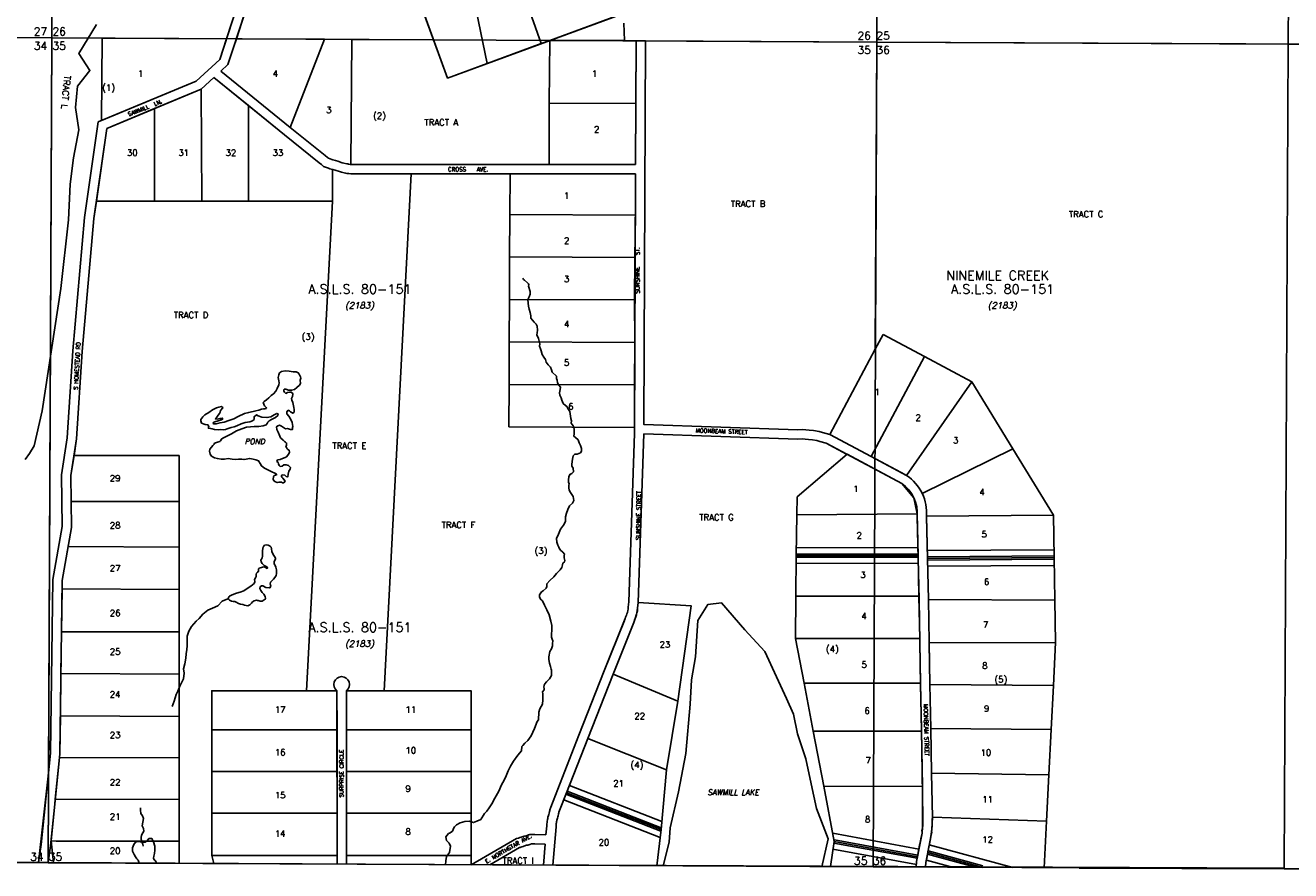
# Model space of a CAD drawing. Header units: feet. Extents: x 0 to 310787, y 0 to 109672.
# Tile 14 of 28: x 268472 to 276570, y 77365 to 82777. Entities that reach past the tile are written whole.
import ezdxf

# ---------------------------------------------------------------- set-up
doc = ezdxf.new("R2010")
doc.units = ezdxf.units.FT
doc.header["$LTSCALE"] = 20
doc.header["$MEASUREMENT"] = 0
doc.layers.add('Taxmap', color=251, linetype='Continuous')
doc.styles.add('GLOT', font='ROMANT', dxfattribs={"height": 40})
doc.styles.add('LAKE', font='ROMANT', dxfattribs={"oblique": 12, "height": 35})
doc.styles.add('LOT', font='SIMPLEX', dxfattribs={"height": 40})
doc.styles.add('ROWNAME', font='SIMPLEX', dxfattribs={"height": 26})
doc.styles.add('SECTION', font='ROMANT', dxfattribs={"height": 50})
doc.styles.add('SUBNAME', font='ROMANT', dxfattribs={"height": 60})
doc.styles.add('SUBNMBR', font='ROMAND', dxfattribs={"oblique": 12, "height": 40})

# ---------------------------------------------------------------- blocks, each defined once
blk = doc.blocks.new('A$C1D716C51')
at = {"layer": 'Taxmap'}
for p, q in [((68335.7, 10704.2), (68312.4, 5424.8)), ((73591.8, 5397.7), (73615.1, 10677.2)), ((73603.5, 8037), (73591.8, 5397.7)), ((76225.2, 5385.1), (76236.8, 8023.5)), ((70756.5, 5412.2), (70612.6, 5808.5)), ((69431.1, 5419), (69495.7, 5615)), ((72083.8, 5623.3), (71499.6, 5408.4)), ((69549, 5584.9), (69494.2, 5418.7)), ((71977.5, 5408.6), (71974.6, 5518.9)), ((63033, 5454.3), (68312.4, 5424.8)), ((68289.2, 145.3), (68312.4, 5424.8)), ((68312.4, 5424.8), (73591.8, 5397.7)), ((69431.1, 5419), (69387.5, 5286.8)), ((70845.4, 5167.8), (70756.5, 5412.2)), ((71445.6, 5388.6), (71098.4, 5260.8)), ((71499.6, 5408.4), (71445.6, 5388.6)), ((72052.6, 5405.6), (71499.6, 5408.4)), ((71500.6, 5408.8), (71977.5, 5408.6)), ((73568.6, 118.3), (73591.8, 5397.7)), ((73591.8, 5397.7), (73583.2, 3431.9)), ((73591.8, 5397.7), (78871.3, 5373.2)), ((78873.2, 5373.2), (76225.2, 5385.1)), ((69387.5, 5286.8), (69236.1, 5148.1)), ((71098.4, 5260.8), (70845.4, 5167.8)), ((69236.1, 5148.1), (68631.5, 4895)), ((72050.8, 5005.1), (72049.1, 4614.8)), ((70226.3, 4614.1), (71495.1, 4614.6)), ((70226.4, 4554.1), (70612.7, 4554.2)), ((70612.7, 4554.2), (71245.1, 4554.5)), ((71242.8, 4022.4), (71244, 4294.4)), ((72047.7, 4290.8), (72043.5, 4018.8)), ((71241.6, 3750.4), (71242.8, 4022.4)), ((72043.5, 4018.8), (72042.3, 3746.8)), ((71240.4, 3478.4), (71241.6, 3750.4)), ((72042.3, 3746.8), (72044.1, 3474.8)), ((73633.4, 3526.1), (73583.2, 3431.9)), ((73898.3, 3384.9), (73633.4, 3526.1)), ((71239.2, 3206.4), (71240.4, 3478.4)), ((72044.1, 3474.8), (72042.9, 3202.8)), ((73583.2, 3431.9), (73292.1, 2885.8)), ((74201.8, 3223.2), (73898.3, 3384.9)), ((72042.9, 3202.8), (72041.7, 2930.8)), ((74463.6, 2795), (74201.8, 3223.2)), ((72041.7, 2930.8), (72041.5, 2891.3)), ((72101.5, 2889.2), (72064.9, 1809.5)), ((73399.1, 2760.8), (73402.1, 2759.2)), ((73402.1, 2759.2), (73752.1, 2572.6)), ((74723.4, 2370.3), (74463.6, 2795)), ((73557, 2744.6), (73783, 2624.1)), ((73752.1, 2572.6), (73830.2, 2480.8)), ((73830.2, 2480.8), (73851.3, 2377.8)), ((73851.3, 2377.8), (73856.9, 2110.7)), ((73910.7, 2364), (73917.4, 2092.4)), ((74727.8, 2098.3), (74723.4, 2370.3)), ((73856.9, 2110.7), (73862.5, 1850.3)), ((73917.4, 2092.4), (73922.9, 1830.5)), ((74732.3, 1826.3), (74727.8, 2098.3)), ((72064.9, 1809.5), (72061.9, 1774.7)), ((73862.5, 1850.3), (73867.6, 1580.7)), ((73922.9, 1830.5), (73928.1, 1555.5)), ((74736.8, 1554.4), (74732.3, 1826.3)), ((72045.6, 1708), (72037, 1682.4)), ((72055.4, 1736.5), (72045.6, 1708)), ((72056.9, 1744.9), (72055.4, 1736.5)), ((72061.9, 1774.7), (72056.9, 1744.9)), ((72037, 1682.4), (71904.4, 1351.4)), ((73867.6, 1580.7), (73868.1, 1554.6)), ((73868.1, 1554.6), (73871.5, 1293.1)), ((73928.1, 1555.5), (73928.1, 1552.2)), ((73928.1, 1552.2), (73931.6, 1286.1)), ((74723, 1279), (74736.8, 1554.4)), ((71904.4, 1351.4), (71742.3, 939.6)), ((70137.7, 1245.8), (70138, 995.8)), ((70198, 995.8), (70197.7, 1245.8)), ((73871.5, 1293.1), (73879.1, 986.3)), ((73931.6, 1286.1), (73938.9, 1003.5)), ((74708.8, 996.9), (74723, 1279)), ((70138, 995.8), (70138.2, 728.8)), ((70198.2, 728.8), (70198, 995.8)), ((73879.1, 986.3), (73884.3, 633.5)), ((73938.9, 1003.5), (73942.6, 718.4)), ((74694.3, 707.7), (74708.8, 996.9)), ((71742.3, 939.6), (71606.8, 593)), ((68291.7, 717.2), (68227.9, 145.7)), ((70138.2, 728.8), (70138.4, 461.8)), ((70198.4, 461.8), (70198.2, 728.8)), ((73942.6, 718.4), (73948.2, 436.4)), ((74679.4, 410.8), (74694.3, 707.7)), ((73884.3, 633.5), (73886, 375.4)), ((70138.4, 461.8), (70138.7, 190.8)), ((70198.7, 190.8), (70198.4, 461.8)), ((73948.2, 436.4), (73943.9, 356.8)), ((74664.4, 113), (74679.4, 410.8)), ((71539.6, 375.3), (71519.1, 128.8)), ((73882.2, 335), (73861, 227.3)), ((73886, 375.4), (73882.2, 335)), ((73943.9, 356.8), (73938.5, 312.3)), ((68324.1, 145.1), (68308.2, 283.9)), ((73938.5, 312.3), (73918.5, 210.2)), ((68289.2, 145.3), (63009.8, 174.9)), ((73852.9, 183), (73847.5, 153.3)), ((73861, 227.3), (73852.9, 183)), ((73918.5, 210.2), (73907.1, 145.6)), ((68289.2, 145.3), (73568.6, 118.3)), ((73568.6, 118.3), (78848, 93.8)), ((73847.5, 153.3), (73844.6, 116.6)), ((73907.1, 145.6), (73904.8, 116.7)), ((76200.7, 106.1), (78848, 93.8))]:
    blk.add_line(p, q, dxfattribs=at)
for points in [[(68142.5, 2725.4), (68170.9, 2765.1), (68199.5, 2812.8), (68249.9, 3036.5), (68370.7, 3819.8), (68419.2, 4260), (68429.6, 4488.2), (68451.4, 4656.1), (68484.9, 4836.8), (68463.7, 4979.8), (68477.7, 5115.8), (68556.7, 5215.8), (68484.7, 5323.8), (68599.7, 5509.8)], [(69962.9, 7596.6), (70845.4, 5167.8), (73322.3, 6078.8)], [(69962.9, 7596.6), (69996.9, 7502.5), (70164.2, 7039.2), (69766.8, 6059.8), (69731.3, 5797.2), (69549, 5584.9), (69475.6, 5362.3), (69439.6, 5253.2), (69395.1, 5212.4)], [(69924.8, 7525.6), (70100, 7040.4), (69708.4, 6075.3), (69674.2, 5822.9), (69495.7, 5615), (69387.5, 5286.8), (69236.1, 5148.1), (68610.4, 4886.2), (68522.1, 4275.5), (68447.1, 3422.2), (68412, 2864.3), (68373.9, 2627.5), (68378.9, 2296.1), (68318.8, 1957.6), (68304.7, 845.7), (68245.6, 261), (68227.9, 145.2)], [(68312.4, 5424.8), (68320.3, 7071.4)], [(71445.6, 5388.6), (71218, 6028.8)], [(71098.4, 5260.8), (70960.3, 5935)], [(65672.8, 5439.5), (68312.4, 5424.8)], [(68291.7, 717.2), (68312.4, 5424.8)], [(68312.4, 5424.8), (68634.2, 5423.1)], [(68631.5, 4895), (68634.2, 5423.1)], [(68634.2, 5423.1), (69431.1, 5419)], [(69494.2, 5418.7), (69475.6, 5362.3), (69439.6, 5253.2), (69395.1, 5212.4)], [(69494.2, 5418.7), (70056.9, 5415.8)], [(69839.2, 4851.5), (70056.9, 5415.8)], [(70056.9, 5415.8), (70233.7, 5414.9)], [(70226.3, 4614.1), (70233.7, 5414.9)], [(70233.7, 5414.9), (70756.5, 5412.2)], [(71496.8, 5007.6), (71499.6, 5408.4)], [(72049.1, 4614.8), (72052.6, 5405.2)], [(72050.8, 5005.1), (72052.6, 5405.6)], [(72052.6, 5405.6), (72112.6, 5405.3)], [(73292.1, 2885.8), (73245.6, 2899.4), (73223.1, 2906), (73188.3, 2911.8), (73160.5, 2914.2), (73137.8, 2916.7), (73114.3, 2917.5), (73086.9, 2915.5), (72101.8, 2949.1), (72112.6, 5405.3)], [(72112.6, 5405.3), (73591.8, 5397.7)], [(73591.8, 5397.7), (76225.2, 5385.1)], [(76225.2, 5385.1), (76200.7, 109.9)], [(69395.1, 5212.4), (69839.2, 4851.5), (70061.1, 4671.7), (70077, 4659.7), (70082.9, 4654.6), (70105.2, 4646.6), (70111.6, 4643.8), (70128, 4639.7), (70143.6, 4634.4), (70172, 4625.7), (70181.2, 4622.7), (70201.3, 4618.7), (70206.3, 4618), (70212.5, 4616.1), (70221.5, 4615.1), (70226.3, 4614.1)], [(69395.1, 5212.4), (69839.2, 4851.5)], [(69350.4, 5171.4), (69268.9, 5096.8), (68664.9, 4844), (68581.7, 4268.6), (68506.9, 3417.7), (68471.7, 2857.6), (68434, 2623.2), (68439, 2291.2), (68378.7, 1951.9), (68364.6, 842.3), (68332.1, 519.9), (68305.2, 253.4), (68288.6, 145.3)], [(69350.4, 5171.4), (69268.9, 5096.8)], [(69350.4, 5171.4), (69801.4, 4804.9), (70024.1, 4624.4), (70039.2, 4613.1), (70052, 4601.9), (70083.3, 4590.7), (70092.4, 4586.8), (70111.1, 4582.1), (70125.1, 4577.3), (70153.9, 4568.5), (70166.1, 4564.5), (70191.3, 4559.5), (70193.2, 4559.3), (70200.3, 4557.1), (70211.7, 4555.9), (70213.1, 4555.5)], [(69350.4, 5171.4), (69570.7, 4992.4)], [(69268.9, 5096.8), (68970.7, 4971.9)], [(69272.7, 4379.8), (69268.9, 5096.8)], [(68970.7, 4971.9), (68664.9, 4844), (68597.8, 4379.8)], [(68970.7, 4379.8), (68970.7, 4971.9)], [(69570.7, 4379.8), (69570.7, 4992.4)], [(69570.7, 4992.4), (69801.4, 4804.9), (70024.1, 4624.4), (70039.2, 4613.1), (70052, 4601.9), (70083.3, 4590.7), (70092.4, 4586.8), (70109.7, 4582.4)], [(71495.1, 4614.6), (71496.8, 5007.6)], [(71496.8, 5007.6), (72050.8, 5005.1)], [(68631.5, 4895), (68610.4, 4886.2), (68522.1, 4275.5), (68447.1, 3422.2), (68412, 2864.3), (68373.9, 2627.5), (68378.9, 2296.1), (68318.8, 1957.6), (68304.7, 845.7), (68291.7, 717.2)], [(69839.2, 4851.5), (70061.1, 4671.7)], [(70061.1, 4671.7), (70077, 4659.7)], [(70077, 4659.7), (70082.9, 4654.6)], [(70082.9, 4654.6), (70105.2, 4646.6)], [(70105.2, 4646.6), (70111.6, 4643.8)], [(70111.6, 4643.8), (70128, 4639.7)], [(70128, 4639.7), (70143.6, 4634.4)], [(70143.6, 4634.4), (70172, 4625.7)], [(70172, 4625.7), (70181.2, 4622.7)], [(70181.2, 4622.7), (70201.3, 4618.7)], [(70201.3, 4618.7), (70206.3, 4618)], [(70206.3, 4618), (70212.5, 4616.1)], [(70109.7, 4379.8), (70109.7, 4582.4)], [(70109.7, 4582.4), (70125.1, 4577.3)], [(70125.1, 4577.3), (70153.9, 4568.5)], [(70153.9, 4568.5), (70166.1, 4564.5)], [(70166.1, 4564.5), (70191.3, 4559.5)], [(70191.3, 4559.5), (70200.3, 4557.1)], [(70200.3, 4557.1), (70212.6, 4555.6)], [(70212.5, 4616.1), (70221.5, 4615.1)], [(70212.6, 4555.6), (70226.4, 4554.1)], [(70221.5, 4615.1), (70226.3, 4614.1)], [(70226.3, 4614.1), (72049.1, 4614.8)], [(70226.4, 4554.1), (72048.8, 4554.8)], [(70440.7, 1245.8), (70612.7, 4554.2)], [(71244, 4294.4), (71245.1, 4554.5)], [(71245.1, 4554.5), (72048.8, 4554.8)], [(71495.1, 4614.6), (72049.1, 4614.8)], [(72041.5, 2891.3), (72048.8, 4554.8)], [(72047.7, 4290.8), (72048.8, 4554.8)], [(68597.8, 4379.8), (68581.7, 4268.6), (68506.9, 3417.7), (68471.7, 2857.6), (68454.7, 2751.8)], [(68597.8, 4379.8), (68970.7, 4379.8)], [(68970.7, 4379.8), (69272.7, 4379.8)], [(69272.7, 4379.8), (69570.7, 4379.8)], [(69570.7, 4379.8), (70109.7, 4379.8)], [(70109.7, 4379.8), (69941.7, 1245.8)], [(71244, 4294.4), (72047.7, 4290.8)], [(71242.8, 4022.4), (72043.5, 4018.8)], [(70832.8, 131.9), (70833.7, 155.8), (70839.7, 184.8), (70857.7, 210.8), (70863.7, 249.8), (70854.7, 270.8), (70839.7, 287.8), (70834.7, 310.8), (70851.7, 331.8), (70858.7, 334.8), (70868.7, 339.8), (70876.7, 346.8), (70884.7, 368.8), (70889.7, 374.8), (70903.7, 387.8), (70926.7, 400.8), (70955.7, 408.8), (70983.7, 410.8), (71010.7, 401.8), (71033.7, 411.8), (71057.7, 420.8), (71082.7, 460.8), (71097.7, 473.8), (71112.7, 496.8), (71129.7, 520.8), (71147.7, 558.8), (71172.7, 603.8), (71191.7, 643.8), (71207.7, 673.8), (71220.7, 701.8), (71232.7, 732.8), (71248.7, 761.8), (71267.7, 793.8), (71294.7, 832.8), (71318.7, 861.8), (71321.7, 887.8), (71326.7, 894.8), (71340.7, 909.8), (71359.7, 927.8), (71379.7, 957.8), (71402.7, 1004.8), (71418.7, 1048.8), (71426.7, 1059.8), (71429.7, 1108.8), (71435.7, 1129.8), (71452.7, 1158.8), (71455.7, 1187.8), (71455.7, 1208.8), (71455.7, 1226.8), (71453.7, 1238.8), (71462.7, 1250.8), (71463.7, 1259.8), (71460.7, 1268.8), (71463.7, 1281.8), (71468.7, 1290.8), (71479.7, 1302.8), (71498.7, 1321.8), (71510.7, 1343.8), (71510.7, 1366.8), (71509.7, 1376.8), (71507.7, 1383.8), (71504.7, 1399.8), (71497.7, 1421.8), (71492.7, 1444.8), (71493.7, 1462.8), (71500.7, 1495.8), (71509.7, 1513.8), (71516.7, 1533.8), (71517.7, 1547.8), (71518.7, 1564.8), (71515.7, 1574.8), (71510.7, 1588.8), (71510.7, 1612.8), (71513.7, 1628.8), (71513.7, 1640.8), (71513.7, 1663.8), (71506.7, 1691.8), (71494.7, 1731.8), (71480.7, 1763.8), (71466.7, 1793.8), (71453.7, 1821.8), (71448.7, 1825.8), (71441.7, 1828.8), (71434.7, 1843.8), (71434.7, 1858.8), (71447.7, 1877.8), (71456.7, 1885.8), (71475.7, 1901.8), (71481.7, 1913.8), (71481.7, 1929.8), (71500.7, 1950.8), (71525.7, 1973.8), (71542.7, 1995.8), (71565.7, 2018.8), (71577.7, 2033.8), (71581.7, 2050.8), (71582.7, 2061.8), (71593.7, 2069.8), (71596.7, 2078.8), (71592.7, 2096.8), (71590.7, 2111.8), (71593.7, 2120.8), (71583.7, 2131.8), (71568.7, 2145.8), (71559.7, 2158.8), (71556.7, 2164.8), (71551.7, 2176.8), (71544.7, 2196.8), (71541.7, 2220.8), (71555.7, 2248.8), (71568.7, 2280.8), (71587.7, 2305.8), (71599.7, 2329.8), (71600.7, 2357.8), (71607.7, 2381.8), (71614.7, 2404.8), (71626.7, 2428.8), (71645.7, 2445.8), (71652.7, 2463.8), (71649.7, 2489.8), (71640.7, 2500.8), (71631.7, 2513.8), (71623.7, 2529.8), (71620.7, 2543.8), (71621.7, 2561.8), (71623.7, 2570.8), (71619.7, 2580.8), (71618.7, 2594.8), (71621.7, 2613.8), (71628.7, 2629.8), (71641.7, 2635.8), (71651.7, 2647.8), (71649.7, 2669.8), (71641.7, 2683.8), (71640.7, 2696.8), (71645.7, 2727.8), (71649.7, 2749.8), (71659.7, 2760.8), (71674.7, 2760.8), (71695.7, 2768.8), (71703.7, 2778.8), (71702.7, 2796.8), (71695.7, 2815.8), (71687.7, 2832.8), (71680.7, 2850.8), (71663.7, 2866.8), (71653.7, 2874.8), (71655.7, 2889.8), (71654.7, 2906.8), (71656.7, 2918.8), (71652.7, 2931.8), (71649.7, 2941.8), (71636.7, 2957.8), (71637.7, 2973.8), (71633.7, 2988.8), (71629.7, 3018.8), (71627.7, 3033.8), (71618.7, 3046.8), (71608.7, 3065.8), (71600.7, 3071.8), (71585.7, 3084.8), (71577.7, 3104.8), (71572.7, 3119.8), (71563.7, 3137.8), (71561.7, 3152.8), (71566.7, 3174.8), (71567.7, 3189.8), (71556.7, 3201.8), (71549.7, 3216.8), (71546.7, 3232.8), (71543.7, 3243.8), (71541.7, 3259.8), (71515.7, 3285.8), (71511.7, 3298.8), (71504.7, 3315.8), (71489.7, 3330.8), (71476.7, 3348.8), (71471.7, 3365.8), (71460.7, 3380.8), (71451.7, 3397.8), (71444.7, 3420.8), (71440.7, 3434.8), (71434.7, 3451.8), (71436.7, 3465.8), (71426.7, 3499.8), (71416.7, 3522.8), (71419.7, 3535.8), (71421.7, 3552.8), (71418.7, 3578.8), (71411.7, 3592.8), (71398.7, 3605.8), (71378.7, 3630.8), (71378.7, 3644.8), (71374.7, 3666.8), (71366.7, 3688.8), (71363.7, 3707.8), (71359.7, 3746.8), (71362.7, 3758.8), (71368.7, 3766.8), (71373.7, 3784.8), (71373.7, 3801.8), (71363.7, 3834.8), (71365.7, 3844.8), (71363.7, 3850.8), (71356.7, 3855.8), (71337.7, 3873.8), (71331.7, 3878.8), (71326.7, 3886.8)], [(71241.6, 3750.4), (72042.3, 3746.8)], [(71240.4, 3478.4), (72044.1, 3474.8)], [(73898.3, 3384.9), (73557, 2744.6)], [(71238, 2934.4), (71239.2, 3206.4)], [(71239.2, 3206.4), (72042.9, 3202.8)], [(73783, 2624.1), (74201.8, 3223.2)], [(71238, 2934.4), (72041.7, 2930.8)], [(72041.5, 2891.3), (72005.1, 1814.5), (72002.1, 1779.7), (72001.1, 1767.3), (71998.5, 1759.1), (71996.3, 1746.6), (71996, 1744.9), (71995.5, 1743.1), (71994.9, 1741.5), (71993.1, 1737.9), (71989.9, 1730.3), (71987.5, 1724.2), (71984.8, 1716.8), (71981.2, 1705.2), (71981, 1704.3), (71977.8, 1696.5), (71977.8, 1695.8), (71848.7, 1373.5), (71686.4, 961.5), (71550.9, 614.8), (71506.3, 500.3), (71500.9, 484.2), (71499.8, 479.6), (71498, 473.7), (71494.9, 461.5), (71492.7, 454.1), (71490.7, 446), (71487.8, 436.5), (71486.6, 428.2), (71486.2, 426.3), (71484.8, 421), (71482.8, 408.8), (71481.9, 402.5), (71481.2, 393.3), (71480.9, 389.6), (71480.8, 388.5), (71479.9, 381.3), (71475, 322.8)], [(72041.5, 2891.3), (72005.1, 1814.5), (72002.1, 1779.7), (72001.1, 1767.3), (71998.5, 1759.1), (71996.3, 1746.6), (71995.5, 1743.1), (71993.1, 1737.9), (71989.9, 1730.3), (71987.5, 1724.2), (71984.8, 1716.8), (71981.2, 1705.2), (71977.8, 1696.5), (71848.7, 1373.5), (71686.4, 961.5), (71550.9, 614.8), (71506.3, 500.3), (71500.9, 484.2), (71499.8, 479.6), (71498, 473.7), (71494.9, 461.5), (71492.7, 454.1), (71490.7, 446), (71487.8, 436.5), (71486.6, 428.2), (71484.8, 421), (71482.8, 408.8), (71481.9, 402.5), (71481.2, 393.3), (71480.9, 389.6), (71479.9, 381.3), (71475, 322.8)], [(72101.5, 2889.2), (72064.9, 1809.5), (72061.9, 1774.7), (72060.3, 1755.9), (72058.6, 1750.3), (72056.9, 1744.9), (72055.4, 1736.5), (72054.5, 1730.8), (72052.6, 1724.8), (72050.4, 1718.1), (72047.4, 1712.3), (72045.6, 1708), (72043.7, 1703.1), (72041.6, 1697.5), (72039.2, 1689.7), (72038.4, 1686.1), (72037, 1682.8), (72037, 1682.4), (71904.4, 1351.4), (71742.3, 939.6), (71606.8, 593), (71562.8, 480), (71558.6, 467.6), (71557.8, 464), (71555.9, 457.7), (71552.8, 445.5), (71550.6, 438.3), (71548.6, 430.1), (71546.5, 423.1), (71545.7, 417.9), (71544.7, 413), (71543.6, 408.6), (71542.1, 399.9), (71541.6, 396.3), (71541, 388.7), (71540.6, 382.5), (71540.2, 380.2), (71539.6, 375.3), (71519.1, 128.8)], [(73399.1, 2760.8), (73269.4, 2829.9), (73228.8, 2841.8), (73209.7, 2847.4), (73180.7, 2852.3), (73154.8, 2854.5), (73133.5, 2856.8), (73115.4, 2857.4), (73088.1, 2855.4), (72101.5, 2889.2)], [(73557, 2744.6), (73292.1, 2885.8)], [(73082.8, 2487.2), (73402.1, 2759.2)], [(74463.6, 2795), (73883.6, 2508.1)], [(68454.7, 2751.8), (68434, 2623.2), (68436.5, 2457.8)], [(69128.7, 2750.8), (68454.7, 2751.8)], [(69128.7, 2456.8), (69128.7, 2750.8)], [(68436.5, 2457.8), (68439, 2291.2), (68417.4, 2169.5)], [(68436.5, 2457.8), (69128.7, 2456.8)], [(69128.7, 2164.8), (69128.7, 2456.8)], [(73081.3, 2370.6), (73082.8, 2487.2)], [(73077.5, 2111.5), (73081.3, 2370.6)], [(73081.3, 2370.6), (73851.3, 2377.8)], [(74723.4, 2370.3), (73910.7, 2364)], [(68417.4, 2169.5), (68378.7, 1951.9), (68378, 1897.6)], [(69128.7, 2164.8), (68417.4, 2169.5)], [(69128.7, 1892.8), (69128.7, 2164.8)], [(73073.8, 1850.7), (73077.5, 2111.5)], [(73077.5, 2111.5), (73856.9, 2110.7)], [(73077.6, 2161.5), (73857, 2160.7)], [(73077.6, 2121.5), (73856.9, 2120.7)], [(74727.5, 2148.3), (73917.1, 2142.4)], [(74727.8, 2108.3), (73917.4, 2102.4)], [(73077.5, 2101.5), (73856.9, 2100.7)], [(73077.5, 2061.5), (73856.9, 2060.7)], [(74727.8, 2098.3), (73917.4, 2092.4)], [(74727.9, 2088.3), (73917.5, 2082.4)], [(74728.2, 2048.3), (73917.8, 2042.4)], [(68378, 1897.6), (68374.6, 1622.8)], [(68378, 1897.6), (69128.7, 1892.8)], [(69128.7, 1621.8), (69128.7, 1892.8)], [(69083.7, 1145.8), (69096.7, 1179.8), (69107.7, 1220.8), (69119.7, 1243.8), (69132.7, 1274.8), (69155.7, 1322.8), (69158.7, 1358.8), (69155.7, 1385.8), (69164.7, 1416.8), (69170.7, 1453.8), (69172.7, 1482.8), (69176.7, 1508.8), (69178.7, 1532.8), (69178.7, 1566.8), (69179.7, 1595.8), (69189.7, 1626.8), (69207.7, 1657.8), (69235.7, 1691.8), (69254.7, 1708.8), (69279.7, 1736.8), (69310.7, 1761.8), (69340.7, 1774.8), (69375.7, 1789.8), (69403.7, 1818.8), (69439.7, 1833.8), (69441.3, 1834.2)], [(72064.9, 1809.5), (72404, 1789.3), (72318.9, 1178.3)], [(73241.3, 119.5), (73281, 296.8), (73207.7, 492.1), (73173.3, 648.8), (73139, 809.5), (73084.6, 970.5), (73058.9, 1095.9), (73015.2, 1196.1), (72951, 1334.2), (72875.2, 1497.8), (72748.1, 1636.1), (72599.2, 1807.7), (72511.1, 1797.4), (72446.5, 1696.3), (72433, 1463.2), (72407.5, 1315.3), (72397.8, 1159.2), (72370.4, 843), (72323.8, 599.2), (72269.3, 367.4), (72264.3, 275.4), (72225.7, 124.7)], [(73241.3, 119.5), (73281, 296.8), (73207.7, 492.1), (73173.3, 648.8), (73139, 809.5), (73084.6, 970.5), (73058.9, 1095.9), (73015.2, 1196.1), (72951, 1334.2), (72875.2, 1497.8), (72748.1, 1636.1), (72599.2, 1807.7), (72511.1, 1797.4), (72446.5, 1696.3), (72433, 1463.2), (72407.5, 1315.3), (72397.8, 1159.2), (72370.4, 843), (72323.8, 599.2), (72269.3, 367.4), (72264.3, 275.4), (72225.8, 125.1)], [(73073.2, 1580.3), (73073.8, 1850.7)], [(73073.8, 1850.7), (73862.5, 1850.3)], [(74732.3, 1826.3), (73922.9, 1830.5)], [(68374.6, 1622.8), (68371.2, 1356.6)], [(69128.7, 1621.8), (68374.6, 1622.8)], [(69128.7, 1350.8), (69128.7, 1621.8)], [(73073.2, 1580.3), (73867.6, 1580.7)], [(73126.9, 1294.5), (73073.2, 1580.3)], [(74736.8, 1554.4), (73928.1, 1552.2)], [(68371.2, 1356.6), (68367.7, 1084.7)], [(68371.2, 1356.6), (69128.7, 1350.8)], [(69128.7, 1081.8), (69128.7, 1350.8)], [(72318.9, 1178.3), (71904.4, 1351.4)], [(69941.7, 1245.8), (69336.7, 1245.8), (69336.7, 995.8)], [(70137.7, 1245.8), (70132.7, 1245.8), (69941.7, 1245.8)], [(70137.7, 1245.8), (70138.7, 135.1)], [(70440.7, 1245.8), (70197.7, 1245.8)], [(70197.7, 1245.8), (70198.7, 135.1)], [(70996.4, 995.8), (70996.4, 1245.8), (70440.7, 1245.8)], [(73126.9, 1294.5), (73871.5, 1293.1)], [(73185.4, 986.8), (73126.9, 1294.5)], [(74723, 1279), (73931.6, 1286.1)], [(72318.9, 1178.3), (72246.9, 739.6)], [(68367.7, 1084.7), (68364.6, 842.3), (68362.2, 818.8)], [(69128.7, 1081.8), (68367.7, 1084.7)], [(69128.7, 815.8), (69128.7, 1081.8)], [(69336.7, 995.8), (70138, 995.8)], [(69336.7, 995.8), (69336.7, 728.8)], [(70198, 995.8), (70996.4, 995.8)], [(70996.4, 728.8), (70996.4, 975.8), (70996.4, 995.8)], [(73185.4, 986.8), (73879.1, 986.3)], [(73253.8, 633.9), (73185.4, 986.8)], [(74708.8, 996.9), (73938.9, 1003.5)], [(72246.9, 739.6), (71742.3, 939.6)], [(68362.2, 818.8), (68335.2, 550.9)], [(69128.7, 815.8), (68362.2, 818.8)], [(69128.7, 548.8), (69128.7, 815.8)], [(72246.9, 739.6), (72212.6, 357.4)], [(69336.7, 728.8), (70138.2, 728.8)], [(69336.7, 728.8), (69336.7, 461.8)], [(70198.2, 728.8), (70996.4, 728.8)], [(70996.4, 461.8), (70996.4, 712.8), (70996.4, 728.8)], [(74694.3, 707.7), (73942.6, 718.4)], [(71606.8, 593), (71562.8, 480)], [(72211.3, 347.1), (71603.2, 583.7)], [(72212.6, 357.4), (71606.8, 593)], [(72213.5, 367.7), (71610.5, 602.3)], [(72217.2, 409.2), (71625, 639.6)], [(73253.8, 633.9), (73884.3, 633.5)], [(73320.1, 280.6), (73253.8, 633.9)], [(68335.2, 550.9), (68332.1, 519.9), (68308.2, 283.9)], [(68335.2, 550.9), (69128.7, 548.8)], [(68879.7, 496.8), (68879.7, 480.8), (68882.7, 458.8), (68893.7, 444.8), (68898.7, 428.8), (68891.7, 381.8), (68898.7, 363.8), (68900.7, 346.8), (68895.7, 335.8), (68887.7, 320.8), (68883.7, 306.8), (68884.7, 293.8), (68885.7, 289.8), (68887.7, 281.8), (68892.7, 268.8), (68894.7, 262.8), (68896.7, 249.8)], [(69128.7, 281.8), (69128.7, 548.8)], [(72206.5, 306), (71588.7, 546.4)], [(69336.7, 461.8), (70138.4, 461.8)], [(69336.7, 461.8), (69336.7, 190.8)], [(70198.4, 461.8), (70996.4, 461.8)], [(70996.4, 190.8), (70996.4, 439.8), (70996.4, 461.8)], [(71562.8, 480), (71558.6, 467.6), (71557.8, 464), (71555.9, 457.7), (71552.8, 445.5), (71550.6, 438.3), (71548.6, 430.1), (71546.5, 423.1), (71545.7, 417.9), (71544.7, 413), (71543.6, 408.6), (71542.1, 399.9), (71541.6, 396.3), (71541, 388.7), (71540.6, 382.5), (71539.6, 375.3)], [(74679.4, 410.8), (73948.2, 436.4)], [(71475, 322.8), (71404.9, 325.7), (71371.7, 325), (71354.9, 318.5), (71348.9, 317.2), (71335.6, 315.1), (71315.6, 308), (71307.2, 305.4), (71300.3, 302.3), (71286, 299.9), (70996.4, 131.1)], [(71475, 322.8), (71404.9, 325.7), (71371.7, 325), (71354.9, 318.5), (71348.9, 317.2), (71335.6, 315.1), (71315.6, 308), (71307.2, 305.4), (71300.3, 302.3), (71286, 299.9), (70997, 131.4)], [(72212.6, 357.4), (72185.3, 125.4)], [(73310.3, 333.2), (73861.9, 232.2)], [(68308.2, 283.9), (68305.2, 253.4), (68289.2, 145.3)], [(68339.8, 283.8), (68308.2, 283.9)], [(69128.7, 281.8), (68339.8, 283.8)], [(68870.7, 141.9), (68865.7, 160.8), (68857.7, 169.8), (68848.7, 181.8), (68839.7, 197.8), (68829.7, 217.8), (68829.7, 240.8), (68837.7, 261.8), (68848.7, 276.8), (68866.7, 280.8), (68880.7, 277.8), (68894.7, 274.8), (68910.7, 276.8), (68922.7, 285.8), (68933.7, 300.8), (68953.7, 298.8), (68962.7, 277.8), (68971.7, 250.8), (68971.7, 237.8), (68972.7, 225.8), (68969.7, 204.8), (68964.7, 186.8), (68962.7, 174.8), (68968.7, 163.8), (68973.7, 159.8), (68977.7, 152.8), (68979.7, 148.8), (68982.7, 141.4)], [(69128.7, 141), (69128.7, 281.8)], [(71470, 263), (71404.3, 265.7), (71383.5, 265.2), (71372.4, 261), (71360.2, 258.2), (71350.5, 256.7), (71334.4, 251), (71328.5, 249.2), (71320.8, 245.7), (71315, 243.8), (71310.2, 243.1), (71306.7, 242.5), (71115.2, 130.8)], [(71470, 263), (71404.3, 265.7), (71383.5, 265.2), (71372.4, 261), (71360.2, 258.2), (71350.5, 256.7), (71334.4, 251), (71328.5, 249.2), (71320.8, 245.7), (71315, 243.8), (71310.2, 243.1), (71306.7, 242.5), (71115.2, 130.8)], [(71470, 263), (71458.9, 129.1)], [(71470, 263), (71458.9, 129.1)], [(73295.9, 119.7), (73320.1, 280.6)], [(73318.3, 270.7), (73851.1, 173.2)], [(73320.1, 280.6), (73852.9, 183)], [(73321.9, 290.4), (73854.7, 192.9)], [(73928.6, 259.2), (74463.8, 113.9)], [(69336.7, 190.8), (69348.6, 139.9)], [(69336.7, 190.8), (70138.7, 190.8)], [(70138.7, 190.8), (70138.7, 135.8)], [(70198.7, 190.8), (70198.7, 135.5)], [(70198.7, 190.8), (70996.4, 190.8)], [(70996.4, 131.1), (70996.4, 171.8), (70996.4, 190.8)], [(73311.1, 231.4), (73845.9, 133.5)], [(73916.8, 200.3), (74215.4, 119.2)], [(73918.5, 210.2), (74268.8, 115)], [(73920.7, 219.9), (74272.2, 124.5)], [(73909.8, 160.7), (74075.1, 115.8)], [(74888.8, 110.8), (76200.7, 106.1)], [(76200.7, 109.9), (76200.7, 106.1)]]:
    blk.add_lwpolyline(points, dxfattribs=at)
for points in [[(73591.9, 5397.3), (68312.5, 5424.4), (68289.2, 144.9), (76200.7, 109.9), (76225.2, 5385.1)], [(69686.7, 3052.8), (69684.7, 3058.8), (69674.7, 3069.8), (69668.7, 3079.8), (69665.7, 3089.8), (69672.7, 3097.8), (69687.7, 3106.8), (69701.7, 3119.8), (69716.7, 3135.8), (69730.7, 3146.8), (69745.7, 3162.8), (69755.7, 3180.8), (69764.7, 3202.8), (69766.7, 3216.8), (69764.7, 3229.8), (69760.7, 3249.8), (69765.7, 3266.8), (69770.7, 3279.8), (69783.7, 3288.8), (69806.7, 3293.8), (69831.7, 3291.8), (69856.7, 3287.8), (69876.7, 3286.8), (69889.7, 3280.8), (69895.7, 3272.8), (69900.7, 3262.8), (69904.7, 3254.8), (69905.7, 3245.8), (69902.7, 3232.8), (69904.7, 3212.8), (69897.7, 3201.8), (69880.7, 3185.8), (69865.7, 3174.8), (69846.7, 3168.8), (69827.7, 3169.8), (69810.7, 3175.8), (69801.7, 3176.8), (69796.7, 3171.8), (69796.7, 3162.8), (69802.7, 3157.8), (69810.7, 3148.8), (69821.7, 3153.8), (69834.7, 3157.8), (69844.7, 3155.8), (69852.7, 3150.8), (69855.7, 3144.8), (69853.7, 3129.8), (69847.7, 3116.8), (69849.7, 3105.8), (69854.7, 3089.8), (69860.7, 3058.8), (69863.7, 3044.8), (69864.7, 3034.8), (69863.7, 3028.8), (69855.7, 3021.8), (69840.7, 3031.8), (69834.7, 3037.8), (69825.7, 3040.8), (69816.7, 3031.8), (69817.7, 3017.8), (69829.7, 3002.8), (69840.7, 2985.8), (69850.7, 2961.8), (69854.7, 2937.8), (69853.7, 2929.8), (69852.7, 2916.8), (69840.7, 2916.8), (69833.7, 2919.8), (69820.7, 2923.8), (69808.7, 2922.8), (69795.7, 2930.8), (69782.7, 2939.8), (69770.7, 2944.8), (69759.7, 2940.8), (69751.7, 2935.8), (69752.7, 2918.8), (69761.7, 2899.8), (69772.7, 2874.8), (69776.7, 2864.8), (69792.7, 2848.8), (69801.7, 2841.8), (69807.7, 2836.8), (69815.7, 2830.8), (69815.7, 2822.8), (69813.7, 2815.8), (69810.7, 2808.8), (69813.7, 2801.8), (69818.7, 2793.8), (69823.7, 2789.8), (69831.7, 2784.8), (69834.7, 2773.8), (69831.7, 2765.8), (69823.7, 2753.8), (69814.7, 2743.8), (69805.7, 2738.8), (69789.7, 2731.8), (69773.7, 2725.8), (69757.7, 2722.8), (69753.7, 2713.8), (69760.7, 2706.8), (69763.7, 2698.8), (69767.7, 2686.8), (69774.7, 2681.8), (69787.7, 2682.8), (69797.7, 2690.8), (69811.7, 2690.8), (69827.7, 2686.8), (69839.7, 2673.8), (69838.7, 2664.8), (69829.7, 2650.8), (69824.7, 2632.8), (69823.7, 2615.8), (69820.7, 2615.8), (69812.7, 2617.8), (69803.7, 2624.8), (69786.7, 2627.8), (69782.7, 2622.8), (69782.7, 2618.8), (69785.7, 2611.8), (69790.7, 2605.8), (69805.7, 2586.8), (69796.7, 2576.8), (69788.7, 2575.8), (69781.7, 2580.8), (69776.7, 2580.8), (69765.7, 2580.8), (69755.7, 2577.8), (69744.7, 2582.8), (69733.7, 2589.8), (69729.7, 2600.8), (69731.7, 2614.8), (69736.7, 2622.8), (69744.7, 2625.8), (69752.7, 2628.8), (69750.7, 2631.8), (69740.7, 2638.8), (69720.7, 2647.8), (69699.7, 2656.8), (69673.7, 2669.8), (69655.7, 2684.8), (69645.7, 2700.8), (69635.7, 2716.8), (69618.7, 2723.8), (69600.7, 2728.8), (69579.7, 2732.8), (69543.7, 2725.8), (69527.7, 2728.8), (69507.7, 2727.8), (69488.7, 2725.8), (69467.7, 2728.8), (69441.7, 2731.8), (69418.7, 2728.8), (69396.7, 2728.8), (69372.7, 2731.8), (69354.7, 2736.8), (69335.7, 2747.8), (69326.7, 2759.8), (69322.7, 2778.8), (69324.7, 2791.8), (69333.7, 2803.8), (69343.7, 2814.8), (69352.7, 2823.8), (69354.7, 2829.8), (69359.7, 2832.8), (69372.7, 2836.8), (69387.7, 2841.8), (69392.7, 2845.8), (69399.7, 2856.8), (69407.7, 2861.8), (69433.7, 2874.8), (69462.7, 2890.8), (69494.7, 2908.8), (69529.7, 2921.8), (69559.7, 2931.8), (69584.7, 2934.8), (69608.7, 2936.8), (69637.7, 2937.8), (69665.7, 2940.8), (69684.7, 2947.8), (69690.7, 2956.8), (69694.7, 2963.8), (69704.7, 2972.8), (69719.7, 2980.8), (69743.7, 2994.8), (69758.7, 3006.8), (69761.7, 3016.8), (69753.7, 3020.8), (69735.7, 3011.8), (69713.7, 2999.8), (69689.7, 2993.8), (69657.7, 2995.8), (69633.7, 3005.8), (69621.7, 3010.8), (69606.7, 2999.8), (69606.7, 2992.8), (69607.7, 2982.8), (69597.7, 2973.8), (69579.7, 2966.8), (69549.7, 2961.8), (69524.7, 2954.8), (69496.7, 2941.8), (69478.7, 2934.8), (69459.7, 2930.8), (69435.7, 2921.8), (69424.7, 2917.8), (69412.7, 2915.8), (69394.7, 2916.8), (69380.7, 2915.8), (69353.7, 2916.8), (69339.7, 2922.8), (69328.7, 2924.8), (69314.7, 2925.8), (69314.7, 2932.8), (69317.7, 2937.8), (69311.7, 2946.8), (69293.7, 2948.8), (69271.7, 2958.8), (69265.7, 2972.8), (69266.7, 2981.8), (69279.7, 2999.8), (69292.7, 3010.8), (69316.7, 3026.8), (69340.7, 3042.8), (69367.7, 3055.8), (69381.7, 3061.8), (69398.7, 3064.8), (69404.7, 3061.8), (69406.7, 3056.8), (69391.7, 3038.8), (69390.7, 3029.8), (69386.7, 3020.8), (69376.7, 3008.8), (69369.7, 2996.8), (69361.7, 2988.8), (69359.7, 2985.8), (69370.7, 2984.8), (69388.7, 2988.8), (69396.7, 2988.8), (69404.7, 2990.8), (69405.7, 2983.8), (69397.7, 2978.8), (69383.7, 2974.8), (69349.7, 2965.8), (69347.7, 2962.8), (69345.7, 2957.8), (69346.7, 2954.8), (69364.7, 2953.8), (69389.7, 2960.8), (69415.7, 2965.8), (69444.7, 2975.8), (69476.7, 2986.8), (69505.7, 3001.8), (69545.7, 3019.8), (69572.7, 3026.8), (69617.7, 3036.8), (69636.7, 3041.8), (69654.7, 3047.8), (69667.7, 3049.8), (69676.7, 3049.8)], [(69440.7, 1834.8), (69449.7, 1824.8), (69461.7, 1819.8), (69473.7, 1817.8), (69483.7, 1815.8), (69492.7, 1811.8), (69506.7, 1804.8), (69520.7, 1799.8), (69535.7, 1796.8), (69546.7, 1793.8), (69556.7, 1790.8), (69566.7, 1789.8), (69580.7, 1795.8), (69591.7, 1805.8), (69596.7, 1813.8), (69606.7, 1821.8), (69623.7, 1824.8), (69629.7, 1823.8), (69633.7, 1822.8), (69645.7, 1819.8), (69659.7, 1818.8), (69678.7, 1830.8), (69680.7, 1836.8), (69677.7, 1849.8), (69669.7, 1862.8), (69658.7, 1874.8), (69649.7, 1886.8), (69643.7, 1900.8), (69646.7, 1911.8), (69653.7, 1916.8), (69662.7, 1916.8), (69682.7, 1906.8), (69703.7, 1904.8), (69710.7, 1906.8), (69713.7, 1918.8), (69710.7, 1928.8), (69712.7, 1940.8), (69724.7, 1952.8), (69730.7, 1958.8), (69740.7, 1969.8), (69747.7, 1982.8), (69751.7, 1996.8), (69751.7, 2018.8), (69746.7, 2035.8), (69741.7, 2047.8), (69739.7, 2050.8), (69735.7, 2058.8), (69734.7, 2071.8), (69735.7, 2072.8), (69743.7, 2086.8), (69743.7, 2093.8), (69737.7, 2104.8), (69733.7, 2110.8), (69726.7, 2122.8), (69721.7, 2136.8), (69718.7, 2153.8), (69715.7, 2164.8), (69709.7, 2171.8), (69697.7, 2177.8), (69683.7, 2178.8), (69674.7, 2176.8), (69668.7, 2171.8), (69665.7, 2165.8), (69663.7, 2155.8), (69661.7, 2141.8), (69661.7, 2121.8), (69660.7, 2106.8), (69658.7, 2096.8), (69655.7, 2088.8), (69653.7, 2087.8), (69650.7, 2080.8), (69651.7, 2071.8), (69659.7, 2059.8), (69672.7, 2047.8), (69688.7, 2037.8), (69691.7, 2035.8), (69693.7, 2032.8), (69692.7, 2030.8), (69687.7, 2028.8), (69679.7, 2033.8), (69670.7, 2038.8), (69660.7, 2035.8), (69653.7, 2034.8), (69640.7, 2030.8), (69635.7, 2025.8), (69634.7, 2013.8), (69632.7, 2007.8), (69628.7, 2004.8), (69623.7, 1997.8), (69620.7, 1988.8), (69619.7, 1977.8), (69615.7, 1968.8), (69611.7, 1961.8), (69609.7, 1954.8), (69612.7, 1946.8), (69612.7, 1941.8), (69606.7, 1931.8), (69586.7, 1915.8), (69563.7, 1899.8), (69540.7, 1884.8), (69518.7, 1876.8), (69493.7, 1869.8), (69466.7, 1858.8), (69450.7, 1850.8), (69445.7, 1846.8)]]:
    blk.add_lwpolyline(points, close=True, dxfattribs=at)
for points in [[(73905.1, 120.6), (73907.1, 145.6), (73907.1, 145.6), (73907.1, 145.6), (73907.1, 145.6), (73907.1, 145.6), (73907.1, 145.6), (73912.3, 174.3), (73918.5, 210.2), (73918.8, 211.3), (73920.1, 216.1), (73920.9, 221), (73923.9, 235.3), (73925.6, 246.6), (73928.2, 257.6), (73929.8, 264.9), (73931.4, 274.4), (73933.8, 286.8), (73935.4, 297.5), (73938.5, 312.3), (73940.7, 321.9), (73942.3, 329.1), (73943.9, 340.4), (73942.3, 349.7), (73943.9, 356.8), (73945.3, 366.2), (73946.7, 374.7), (73947.5, 386.6), (73947.1, 394.7), (73947.3, 404.1), (73947.3, 409.4), (73947.7, 416.4), (73947.9, 423.4), (73947.7, 427), (73948.3, 430.1), (73948.3, 433.2), (73942.6, 718.3), (73938.9, 1004.1), (73931.6, 1285.1), (73928.1, 1555.5), (73923, 1829.8), (73917.4, 2092.1), (73910.3, 2359.8, 0.274709), (73783, 2624.1), (73748, 2642.8), (73557, 2744.6), (73292.1, 2885.8), (73245.6, 2899.4), (73223.1, 2906), (73188.3, 2911.8), (73160.5, 2914.2), (73137.8, 2916.7), (73114.3, 2917.5), (73086.9, 2915.5), (72101.8, 2949.1), (72112.6, 5404.9)], [(73845, 120.9), (73847.5, 153.3), (73853.3, 184.8), (73860, 223.9), (73861, 227.3), (73861.3, 228.5), (73861.9, 231.9), (73864.8, 246.1), (73866.7, 258.1), (73869.7, 270.7), (73870.9, 276.2), (73872.3, 285), (73874.6, 296.9), (73876.3, 308.3), (73880, 325.2), (73882.2, 335), (73883.2, 339.6), (73881.2, 351.2), (73884.9, 367.8), (73886, 375.4), (73887, 381.5), (73887.4, 387.2), (73887.1, 393.8), (73887.3, 404.7), (73887.3, 411.1), (73887.7, 418.9), (73887.9, 422.6), (73887.4, 431), (73888.2, 435.5), (73882.6, 717.3), (73878.9, 1002.9), (73871.6, 1284), (73868.1, 1554.6), (73863, 1828.6), (73857.5, 2090.7), (73850.2, 2361.9, 0.275308), (73752.1, 2572.6), (73719.8, 2589.9), (73528.8, 2691.6), (73269.4, 2829.9), (73228.8, 2841.8), (73209.7, 2847.4), (73180.7, 2852.3), (73154.8, 2854.5), (73133.5, 2856.8), (73115.4, 2857.4), (73088.1, 2855.4), (72101.5, 2889.2)], [(73883.6, 2508.1, 0.136179), (73783, 2624.1)], [(73910.7, 2364, 0.129825), (73883.6, 2508.1)]]:
    blk.add_lwpolyline(points, format="xyb", dxfattribs=at)
for end in [233.08004, 233.08003]:
    blk.add_arc((70167.7, 1285.8), 50, 306.91997, end, dxfattribs=at)
for s, height, style, p in [('27 26', 50, 'SECTION', (68197.1, 5440.5)), ('26 25', 50, 'SECTION', (73469.5, 5413.9)), ('34 35', 50, 'SECTION', (68197.1, 5348.9)), ('35 36', 50, 'SECTION', (73469.5, 5322.3)), ('1', 40, 'LOT', (68862.6, 5176.2)), ('4', 40, 'LOT', (69725.6, 5176.2)), ('1', 40, 'LOT', (71769.6, 5176.2)), ('(1)', 40, 'GLOT', (68634.7, 5086.4)), ('3', 40, 'LOT', (70068.6, 4943.2)), ('(2)', 40, 'GLOT', (70368.3, 4906.6)), ('2', 40, 'LOT', (71782.6, 4819.2)), ('30', 40, 'LOT', (68793.6, 4669.2)), ('31', 40, 'LOT', (69122.6, 4669.2)), ('32', 40, 'LOT', (69424.6, 4669.2)), ('33', 40, 'LOT', (69725.6, 4669.2)), ('CROSS   AVE.', 26, 'ROWNAME', (70848.6, 4570.1)), ('1', 40, 'LOT', (71590.6, 4395.2)), ('2', 40, 'LOT', (71590.6, 4107.2)), ('3', 40, 'LOT', (71590.6, 3861.2)), ('NINEMILE CREEK', 60, 'SUBNAME', (74037.1, 3874.4)), ('A.S.L.S. 80-151', 60, 'SUBNAME', (69954.4, 3786.6)), ('A.S.L.S. 80-151', 60, 'SUBNAME', (74067.4, 3786.6)), ('4', 40, 'LOT', (71590.6, 3573.2)), ('(3)', 40, 'GLOT', (69911.5, 3491.6)), ('5', 40, 'LOT', (71590.6, 3326.2)), ('1', 40, 'LOT', (73577.3, 3137.7)), ('6', 40, 'LOT', (71617.5, 3045.3)), ('2', 40, 'LOT', (73840.3, 2973.9)), ('3', 40, 'LOT', (74080.4, 2829.2)), ('29', 40, 'LOT', (68683.6, 2586.2)), ('1', 40, 'LOT', (73442.6, 2518.2)), ('4', 40, 'LOT', (74248, 2497.9)), ('28', 40, 'LOT', (68683.6, 2284.2)), ('2', 40, 'LOT', (73462.9, 2219.8)), ('5', 40, 'LOT', (74263.3, 2227.6)), ('(3)', 40, 'GLOT', (71401.8, 2121.5)), ('27', 40, 'LOT', (68683.6, 2010.2)), ('3', 40, 'LOT', (73487.4, 1967.3)), ('6', 40, 'LOT', (74278.5, 1922.9)), ('26', 40, 'LOT', (68683.6, 1723.2)), ('4', 40, 'LOT', (73493.3, 1703.3)), ('A.S.L.S. 80-151', 60, 'SUBNAME', (69954.4, 1621.6)), ('7', 40, 'LOT', (74273, 1648.9)), ('23', 40, 'LOT', (72202.7, 1521.6)), ('25', 40, 'LOT', (68683.6, 1476.2)), ('(4)', 40, 'GLOT', (73266.6, 1492.6)), ('5', 40, 'LOT', (73495.1, 1392.6)), ('8', 40, 'LOT', (74267.5, 1385.9)), ('(5)', 40, 'GLOT', (74345, 1298)), ('24', 40, 'LOT', (68683.6, 1202.2)), ('17', 40, 'LOT', (69739.6, 1105.2)), ('11', 40, 'LOT', (70575.6, 1105.2)), ('6', 40, 'LOT', (73513.3, 1097.3)), ('9', 40, 'LOT', (74278.5, 1111.9)), ('22', 40, 'LOT', (72041, 1063.7)), ('23', 40, 'LOT', (68683.6, 942.2)), ('16', 40, 'LOT', (69739.6, 831.2)), ('10', 40, 'LOT', (70575.6, 844.2)), ('7', 40, 'LOT', (73520.1, 779.9)), ('10', 40, 'LOT', (74256.6, 829.8)), ('(4)', 40, 'GLOT', (72015.9, 751.5)), ('22', 40, 'LOT', (68683.6, 640.2)), ('21', 40, 'LOT', (71906.2, 632.7)), ('15', 40, 'LOT', (69739.6, 557.2)), ('9', 40, 'LOT', (70575.6, 598.2)), ('11', 40, 'LOT', (74267.5, 531)), ('21', 40, 'LOT', (68683.6, 420.2)), ('8', 40, 'LOT', (73516.9, 402.1)), ('14', 40, 'LOT', (69739.6, 311.2)), ('8', 40, 'LOT', (70575.6, 324.2)), ('20', 40, 'LOT', (71811.9, 255.6)), ('12', 40, 'LOT', (74267.5, 273.4)), ('34 35', 50, 'SECTION', (68174.1, 157.6)), ('20', 40, 'LOT', (68683.6, 201.2)), ('35 36', 50, 'SECTION', (73446.5, 131.9))]:
    blk.add_text(s, height=height, dxfattribs=dict(at, style=style)).set_placement(p)
for s, height, rotation, style, p in [('TRACT L', 40, 264.52277, 'LOT', (68392.2, 5184.6)), ('SAWMILL  LN.', 26, 22.06435, 'ROWNAME', (68806, 4921.5)), ('TRACT A', 40, 0.15054, 'LOT', (70697.2, 4863.2)), ('TRACT B', 40, 0.15054, 'LOT', (72658.2, 4342.2)), ('TRACT C', 40, 0.15054, 'LOT', (74821.8, 4275.9)), ('SUNSHINE   ST.', 26, 90, 'ROWNAME', (72074.7, 3787.8)), ('TRACT D', 40, 0.15054, 'LOT', (69093.2, 3630.2)), ('S HOMESTEAD RD', 26, 86.62253, 'ROWNAME', (68478.2, 3170.7)), ('MOONBEAM STREET', 26, 358.04087, 'ROWNAME', (72432.5, 2899.3)), ('TRACT E', 40, 0.15054, 'LOT', (70108.2, 2794.2)), ('SUNSHINE STREET', 26, 88.83587, 'ROWNAME', (72077.3, 2210.5)), ('TRACT G', 40, 0.15054, 'LOT', (72456.1, 2335.5)), ('TRACT F', 40, 0.15054, 'LOT', (70807.2, 2287.2)), ('MOONBEAM STREET', 26, 271.35677, 'ROWNAME', (73892.8, 1160)), ('SURPRISE CIRCLE', 26, 89.82494, 'ROWNAME', (70179.5, 562.4)), ('E. NORTHSTAR AVE. ', 26, 30.15676, 'ROWNAME', (71094.7, 139.3)), ('TRACT I', 40, 0.15054, 'LOT', (71197.2, 137.2))]:
    blk.add_text(s, height=height, rotation=rotation, dxfattribs=dict(at, style=style)).set_placement(p)
at = {"layer": 'Taxmap', "oblique": 12}
for s, height, style, p in [('(2183)', 40, 'SUBNMBR', (70189.7, 3692)), ('(2183)', 40, 'SUBNMBR', (74302.7, 3692)), ('POND', 35, 'LAKE', (69546.7, 2823.8)), ('(2183)', 40, 'SUBNMBR', (70189.7, 1527)), ('SAWMILL LAKE', 35, 'LAKE', (72509.7, 577.8))]:
    blk.add_text(s, height=height, dxfattribs=dict(at, style=style)).set_placement(p)

msp = doc.modelspace()

# ---------------------------------------------------------------- block references
at = {"layer": 'Taxmap'}
msp.add_blockref('A$C1D716C51', (200328.7, 77271.7), dxfattribs=at)

doc.saveas('drawing.dxf')
